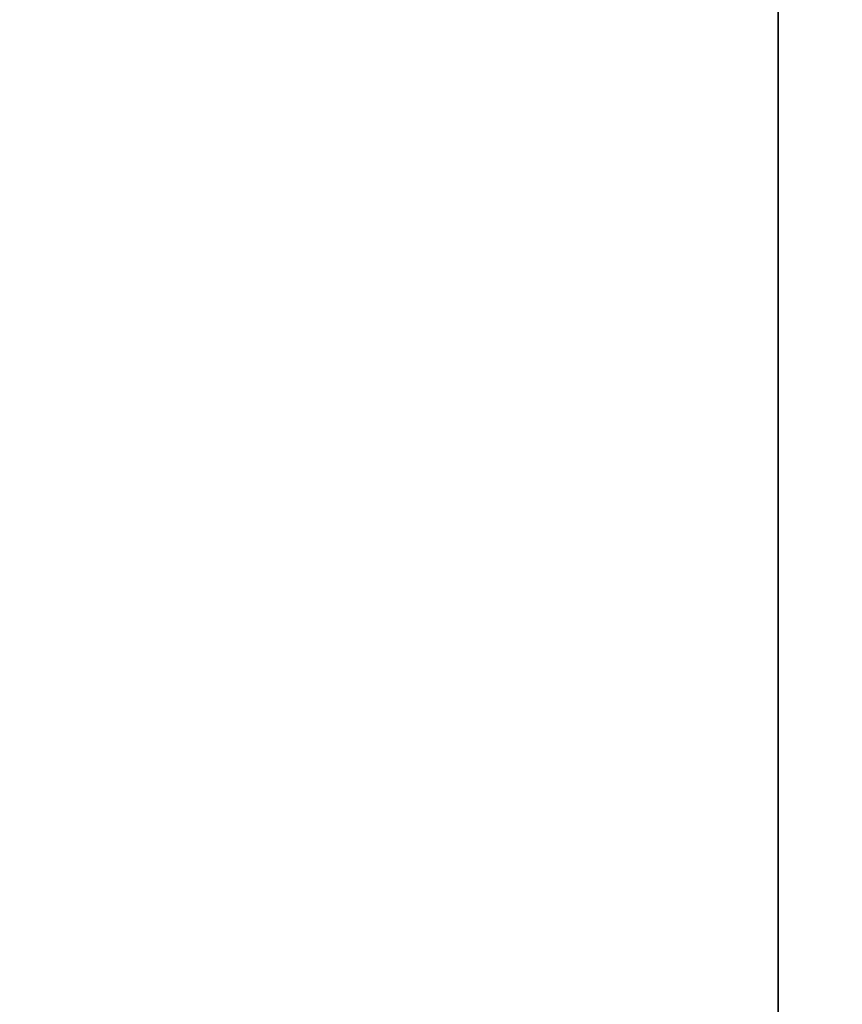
# Model space of a CAD drawing. Extents: x 1 to 290, y 1 to 363.
# Tile 98 of 256: x 25.8342 to 25.8715, y 10.8198 to 10.8644. Entities that reach past the tile are written whole.
import ezdxf

# ---------------------------------------------------------------- set-up
doc = ezdxf.new("R2010")
doc.units = 0

msp = doc.modelspace()

# ---------------------------------------------------------------- linework, layer by layer
for points in [[(216.595779, 44.982826, 558.684448), (23.811016, 10.989671, 558.684448), (23.904764, 10.842519, 558.617676)], [(23.811016, 10.989671, 305.925659), (216.595779, 44.982826, 305.925659), (23.904764, 10.842519, 305.992432)], [(216.595779, 44.982826, 811.684448), (23.811016, 10.989671, 811.684448), (23.904764, 10.842519, 811.617676)], [(23.811016, 10.989671, 558.925659), (216.595779, 44.982826, 558.925659), (23.904764, 10.842519, 558.992432)], [(216.595779, 44.982826, 558.684448), (23.904764, 10.842519, 558.617676), (216.558014, 44.812485, 558.617676)], [(23.904764, 10.842519, 305.992432), (216.595779, 44.982826, 305.925659), (216.558014, 44.812485, 305.992432)], [(216.595779, 44.982826, 811.684448), (23.904764, 10.842519, 811.617676), (216.558014, 44.812485, 811.617676)], [(23.904764, 10.842519, 558.992432), (216.595779, 44.982826, 558.925659), (216.558014, 44.812485, 558.992432)], [(24.482409, 10.929011, 558.033752), (215.985626, 44.696194, 558.033752), (24.578888, 10.840605, 557.954102)], [(24.482409, 10.929011, 811.033752), (215.985626, 44.696194, 811.033752), (24.578888, 10.840605, 810.954102)], [(215.985626, 44.696194, 558.033752), (215.925201, 44.58012, 557.954102), (24.578888, 10.840605, 557.954102)], [(215.985626, 44.696194, 811.033752), (215.925201, 44.58012, 810.954102), (24.578888, 10.840605, 810.954102)], [(24.578888, 10.840605, 306.655975), (215.925201, 44.58012, 306.655975), (24.482409, 10.929011, 306.576324)], [(24.578888, 10.840605, 559.656006), (215.925201, 44.58012, 559.656006), (24.482409, 10.929011, 559.576294)], [(24.578888, 10.840605, 557.954102), (215.925201, 44.58012, 557.954102), (215.775223, 44.36594, 557.769226)], [(24.578888, 10.840605, 810.954102), (215.925201, 44.58012, 810.954102), (215.775223, 44.36594, 810.769226)], [(2.53929, 3.603807, 838.205017), (25.868593, 3.603807, 838.205017), (24.868591, 12.003808, 838.205017)], [(2.53929, 3.603807, 837.605042), (10.939283, 12.003808, 837.605042), (25.868593, 3.603807, 837.605042)], [(2.53929, 3.603807, 279.40506), (10.939283, 12.003808, 279.40506), (25.868593, 3.603807, 279.40506)], [(2.53929, 3.603807, 280.005035), (25.868593, 3.603807, 280.005035), (24.868591, 12.003808, 280.005035)], [(25.868593, 3.603807, 837.605042), (10.939283, 12.003808, 837.605042), (24.868591, 12.003808, 837.605042)], [(25.868593, 3.603807, 279.40506), (10.939283, 12.003808, 279.40506), (24.868591, 12.003808, 279.40506)], [(24.868591, 12.003808, 838.205017), (25.868593, 3.603807, 838.205017), (25.868593, 11.003805, 838.205017)], [(25.868593, 3.603807, 837.605042), (24.868591, 12.003808, 837.605042), (25.868593, 11.003805, 837.605042)], [(25.868593, 3.603807, 279.40506), (24.868591, 12.003808, 279.40506), (25.868593, 11.003805, 279.40506)], [(24.868591, 12.003808, 280.005035), (25.868593, 3.603807, 280.005035), (25.868593, 11.003805, 280.005035)], [(25.868593, 3.603807, 837.605042), (25.868593, 11.003805, 837.605042), (25.868593, 3.603807, 837.905029)], [(25.868593, 3.603807, 837.905029), (25.868593, 11.003805, 837.605042), (25.868593, 11.003805, 838.205017)], [(25.868593, 3.603807, 837.905029), (25.868593, 11.003805, 838.205017), (25.868593, 3.603807, 838.205017)], [(25.868593, 3.603807, 279.40506), (25.868593, 11.003805, 279.40506), (25.868593, 3.603807, 279.705048)], [(25.868593, 3.603807, 279.705048), (25.868593, 11.003805, 279.40506), (25.868593, 11.003805, 280.005035)], [(25.868593, 3.603807, 279.705048), (25.868593, 11.003805, 280.005035), (25.868593, 3.603807, 280.005035)], [(25.803539, 10.51246, 354.805054), (25.890364, 10.020056, 354.805054), (27.773159, 10.859756, 354.805054)], [(27.773159, 10.859756, 359.805054), (27.859983, 10.367353, 359.805054), (25.803539, 10.51246, 359.805054)], [(25.803539, 10.51246, 504.805054), (25.890364, 10.020056, 504.805054), (27.773159, 10.859756, 504.805054)], [(27.773159, 10.859756, 509.805054), (27.859983, 10.367353, 509.805054), (25.803539, 10.51246, 509.805054)], [(25.803539, 10.51246, 607.805054), (25.890364, 10.020056, 607.805054), (27.773159, 10.859756, 607.805054)], [(27.773159, 10.859756, 612.805054), (27.859983, 10.367353, 612.805054), (25.803539, 10.51246, 612.805054)], [(25.803539, 10.51246, 757.805054), (25.890364, 10.020056, 757.805054), (27.773159, 10.859756, 757.805054)], [(27.773159, 10.859756, 762.805054), (27.859983, 10.367353, 762.805054), (25.803539, 10.51246, 762.805054)]]:
    msp.add_3dface(points)

doc.saveas('drawing.dxf')
